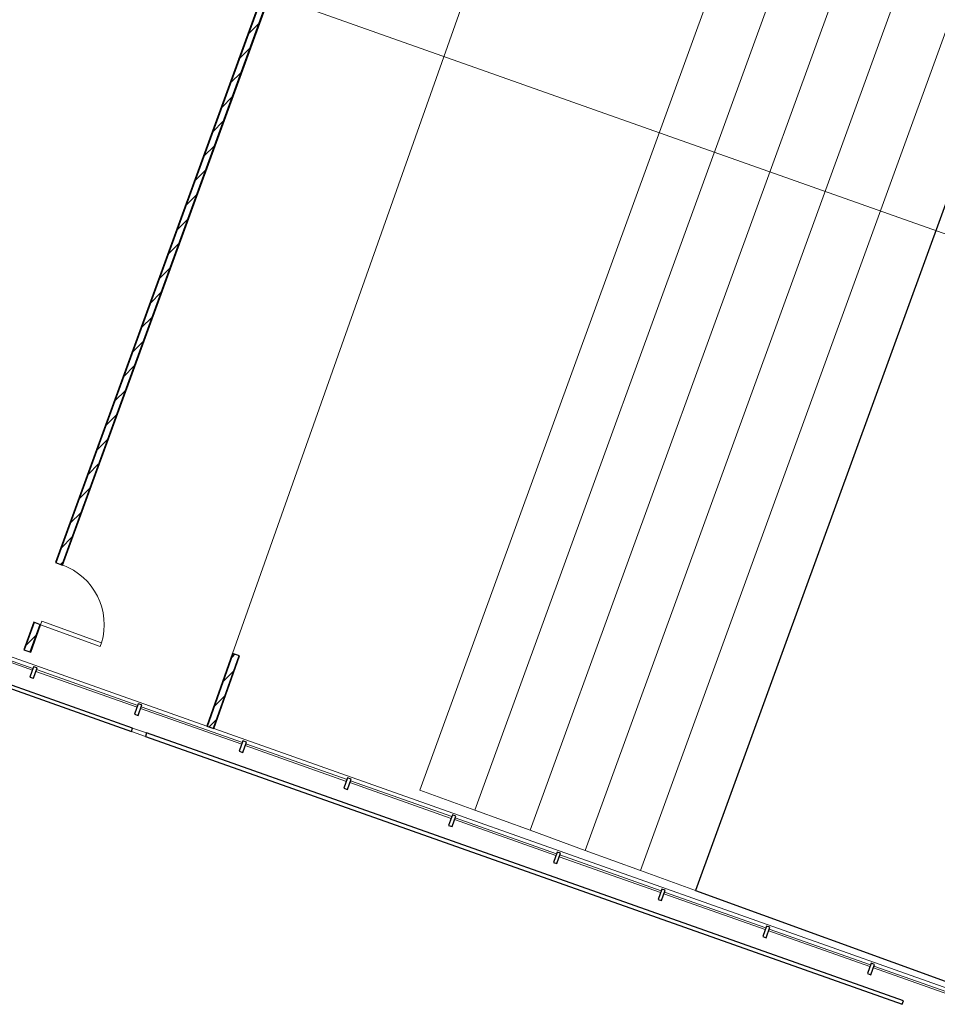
# Model space of a CAD drawing. Header units: millimetres. Extents: x 1512 to 2105, y 794 to 1149.
# Tile 168 of 256: x 1738 to 1751, y 1069 to 1083. Entities that reach past the tile are written whole.
import ezdxf

# ---------------------------------------------------------------- set-up
doc = ezdxf.new("R2010")
doc.units = ezdxf.units.MM
for name, color, linetype, lineweight in [('A-DOOR', 31, 'Continuous', 9), ('A-FLOR', 192, 'Continuous', 9), ('A-GENM', 13, 'Continuous', 9), ('A-GLAZ-CURT', 52, 'Continuous', 9), ('A-GLAZ-CWMG', 51, 'Continuous', 9), ('A-WALL', 113, 'Continuous', 9), ('A-WALL-PATT', 111, 'Continuous', 25), ('G-ANNO-SYMB', 111, 'Continuous', 9)]:
    doc.layers.add(name, color=color, linetype=linetype, lineweight=lineweight)
pattern_1 = [(45, (1895.92745, 1080.89862), (-0.21213203, 0.21213203), []), (135, (1895.92745, 1080.89862), (-0.21213203, -0.21213203), [])]
pattern_2 = [(0, (1895.92745, 1080.89862), (0, 0.15), []), (90, (1895.92745, 1080.89862), (-0.15, 9e-18), [])]
pattern_3 = [(45, (1895.92745, 1080.89862), (-0.10606602, 0.10606602), [])]

# ---------------------------------------------------------------- blocks, each defined once
blk = doc.blocks.new('Generic Models 4 - Generic Models 4-152240-اول')
at = {"layer": 'A-GENM', "lineweight": 25}
for p, q in [((-160.744, -6.436), (-156.088, -8.084)), ((-156.071, -8.038), (-160.728, -6.389)), ((-156.088, -8.084), (-156.071, -8.038)), ((-155.88, -8.105), (-155.897, -8.152)), ((-155.897, -8.152), (-145.58, -11.804)), ((-145.564, -11.758), (-155.88, -8.105)), ((-145.58, -11.804), (-145.564, -11.758))]:
    blk.add_line(p, q, dxfattribs=at)
at = {"layer": 'A-GENM'}
for p, q in [((-156.071, -8.038), (-155.88, -8.105)), ((-155.897, -8.152), (-156.088, -8.084))]:
    blk.add_line(p, q, dxfattribs=at)
blk = doc.blocks.new('System Panel - Glazed-153684-اول')
at = {"layer": 'A-GLAZ-CURT', "lineweight": 18}
for p, q in [((0.732, 0.05), (-0.732, 0.05)), ((-0.732, 0.05), (-0.732, 0.025)), ((-0.732, 0.025), (0.732, 0.025)), ((0.732, 0.025), (0.732, 0.05))]:
    blk.add_line(p, q, dxfattribs=at)
blk = doc.blocks.new('Rectangular Mullion - 50 x 150mm-137391-اول')
at = {"layer": 'A-GLAZ-CWMG', "lineweight": 25}
for p, q in [((-0.025, 0.075), (0.025, 0.075)), ((-0.025, -0.075), (-0.025, 0.075)), ((0.025, 0.075), (0.025, -0.075)), ((0.025, -0.075), (-0.025, -0.075))]:
    blk.add_line(p, q, dxfattribs=at)
blk = doc.blocks.new('Generic Models 11 - Generic Models 11-194301-اول')
at = {"layer": 'A-GENM'}
for p, q in [((-146.579, 6.434), (-152.155, -8.885)), ((-145.828, 6.161), (-151.404, -9.159)), ((-145.076, 5.887), (-150.652, -9.432)), ((-144.324, 5.613), (-149.9, -9.706)), ((-143.572, 5.34), (-149.148, -9.98)), ((-151.404, -9.159), (-152.155, -8.885)), ((-150.652, -9.432), (-151.404, -9.159)), ((-149.9, -9.706), (-150.652, -9.432)), ((-149.148, -9.98), (-149.9, -9.706)), ((-148.397, -10.253), (-149.148, -9.98))]:
    blk.add_line(p, q, dxfattribs=at)
at = {"layer": 'A-GENM', "lineweight": 25}
for p, q in [((-142.821, 5.066), (-148.397, -10.253)), ((-131.544, 0.962), (-142.821, 5.066)), ((-135.727, -10.529), (-131.544, 0.962)), ((-144.682, -11.605), (-143.289, -7.776)), ((-143.289, -7.776), (-135.727, -10.529)), ((-148.397, -10.253), (-144.682, -11.605))]:
    blk.add_line(p, q, dxfattribs=at)
blk = doc.blocks.new('Generic Models 12 - Generic Models 12-195029-اول')
at = {"layer": 'A-GENM'}
for p, q in [((-155.029, 9.51), (-160.545, -6.069)), ((-151.609, 6.229), (-151.137, 7.561)), ((-151.137, 7.561), (-149.728, 7.048)), ((-150.195, 5.728), (-151.609, 6.229)), ((-154.708, -7.021), (-150.195, 5.728)), ((-160.545, -6.069), (-155.059, -8.011))]:
    blk.add_line(p, q, dxfattribs=at)
blk = doc.blocks.new('M_Single-Flush - 0864 x 2134mm-197105-اول')
at = {"layer": 'A-DOOR', "lineweight": 18}
for p, q in [((0.381, 0.05), (0.381, 0.914)), ((0.432, 0.914), (0.381, 0.914)), ((0.432, 0.05), (0.432, 0.914)), ((0.432, 0.05), (0.381, 0.05))]:
    blk.add_line(p, q, dxfattribs=at)
at = {"layer": 'A-DOOR'}
blk.add_arc((0.432, 0.05), 0.866, 93.3774, 180, dxfattribs=at)

msp = doc.modelspace()

# ---------------------------------------------------------------- hatches: boundary and pattern name
at = {"layer": 'A-WALL-PATT', "lineweight": 9}
h = msp.add_hatch(dxfattribs=at)
h.set_pattern_fill('FP_2', color=256, style=0, pattern_type=2)
h.set_pattern_definition(pattern_1)
h.paths.add_polyline_path([(1738.381, 1073.925), (1738.518, 1074.301), (1738.509, 1074.305), (1738.372, 1073.929)], flags=0)
h.paths.add_polyline_path([(1738.813, 1075.113), (1743.973, 1089.289), (1743.964, 1089.293), (1738.804, 1075.116)], flags=0)
h = msp.add_hatch(dxfattribs=at)
h.set_pattern_fill('FP_4', color=256, style=0, pattern_type=2)
h.set_pattern_definition(pattern_3)
h.paths.add_polyline_path([(1738.456, 1073.898), (1738.593, 1074.274), (1738.518, 1074.301), (1738.381, 1073.925)], flags=0)
h.paths.add_polyline_path([(1738.889, 1075.086), (1744.048, 1089.262), (1743.973, 1089.289), (1738.813, 1075.113)], flags=0)
h = msp.add_hatch(dxfattribs=at)
h.set_pattern_fill('FP_3', color=256, style=0, pattern_type=2)
h.set_pattern_definition(pattern_2)
h.paths.add_polyline_path([(1738.466, 1073.894), (1738.602, 1074.27), (1738.593, 1074.274), (1738.456, 1073.898)], flags=0)
h.paths.add_polyline_path([(1738.898, 1075.082), (1744.058, 1089.258), (1744.048, 1089.262), (1738.889, 1075.086)], flags=0)
h = msp.add_hatch(dxfattribs=at)
h.set_pattern_fill('FP_2', color=256, style=0, pattern_type=2)
h.set_pattern_definition(pattern_1)
h.paths.add_polyline_path([(1740.878, 1072.884), (1741.228, 1073.874), (1741.219, 1073.877), (1740.869, 1072.887)], flags=0)
h.paths.add_polyline_path([(1746.196, 1087.905), (1746.376, 1088.415), (1746.367, 1088.418), (1746.186, 1087.908)], flags=0)
h = msp.add_hatch(dxfattribs=at)
h.set_pattern_fill('FP_4', color=256, style=0, pattern_type=2)
h.set_pattern_definition(pattern_3)
h.paths.add_polyline_path([(1740.954, 1072.857), (1741.304, 1073.847), (1741.228, 1073.874), (1740.878, 1072.884)], flags=0)
h.paths.add_polyline_path([(1746.271, 1087.878), (1746.451, 1088.387), (1746.376, 1088.415), (1746.196, 1087.905)], flags=0)
h = msp.add_hatch(dxfattribs=at)
h.set_pattern_fill('FP_3', color=256, style=0, pattern_type=2)
h.set_pattern_definition(pattern_2)
h.paths.add_polyline_path([(1740.963, 1072.854), (1741.313, 1073.844), (1741.304, 1073.847), (1740.954, 1072.857)], flags=0)
h.paths.add_polyline_path([(1746.281, 1087.875), (1746.461, 1088.384), (1746.451, 1088.387), (1746.271, 1087.878)], flags=0)

# ---------------------------------------------------------------- linework, layer by layer
at = {"layer": 'A-FLOR'}
msp.add_line((1740.963, 1072.854), (1751.22, 1069.223), dxfattribs=at)
at = {"layer": 'A-WALL', "lineweight": 25}
for p, q in [((1743.964, 1089.293), (1738.804, 1075.116)), ((1738.898, 1075.082), (1744.058, 1089.258)), ((1738.804, 1075.116), (1738.898, 1075.082)), ((1738.509, 1074.305), (1738.372, 1073.929)), ((1738.466, 1073.894), (1738.602, 1074.27)), ((1738.602, 1074.27), (1738.509, 1074.305)), ((1738.372, 1073.929), (1738.466, 1073.894)), ((1741.219, 1073.877), (1740.869, 1072.887)), ((1740.963, 1072.854), (1741.313, 1073.844)), ((1741.313, 1073.844), (1741.219, 1073.877)), ((1740.869, 1072.887), (1740.963, 1072.854))]:
    msp.add_line(p, q, dxfattribs=at)
at = {"layer": 'A-WALL'}
for p, q in [((1738.813, 1075.113), (1743.973, 1089.289)), ((1738.889, 1075.086), (1744.048, 1089.262)), ((1738.381, 1073.925), (1738.518, 1074.301)), ((1738.456, 1073.898), (1738.593, 1074.274)), ((1740.878, 1072.884), (1741.228, 1073.874)), ((1740.954, 1072.857), (1741.304, 1073.847))]:
    msp.add_line(p, q, dxfattribs=at)
at = {"layer": 'G-ANNO-SYMB', "color": 1}
msp.add_line((1719.409, 1090.757), (1766.562, 1074.064), dxfattribs=at)

# ---------------------------------------------------------------- block references
at = {"layer": 'A-DOOR', "rotation": 249.999999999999}
msp.add_blockref('M_Single-Flush - 0864 x 2134mm-197105-اول', (1738.703, 1074.693), dxfattribs=at)
at = {"layer": 'A-GENM'}
for name in ['Generic Models 12 - Generic Models 12-195029-اول', 'Generic Models 11 - Generic Models 11-194301-اول', 'Generic Models 4 - Generic Models 4-152240-اول']:
    msp.add_blockref(name, (1895.927, 1080.899), dxfattribs=at)
at = {"layer": 'A-GLAZ-CURT', "rotation": 340.5050753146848}
for p in [(1737.791, 1073.871), (1739.218, 1073.366), (1740.645, 1072.86), (1742.073, 1072.355), (1743.5, 1071.85), (1744.927, 1071.345), (1746.354, 1070.839), (1747.781, 1070.334), (1749.209, 1069.829), (1750.636, 1069.324)]:
    msp.add_blockref('System Panel - Glazed-153684-اول', p, dxfattribs=at)
at = {"layer": 'A-GLAZ-CWMG', "extrusion": (0, 0, -1), "rotation": 199.4949246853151}
for p in [(-1738.505, 1073.618), (-1739.932, 1073.113), (-1741.359, 1072.608), (-1742.786, 1072.103), (-1744.213, 1071.597), (-1745.641, 1071.092), (-1747.068, 1070.587), (-1748.495, 1070.082), (-1749.922, 1069.576)]:
    msp.add_blockref('Rectangular Mullion - 50 x 150mm-137391-اول', p, dxfattribs=at)

doc.saveas('drawing.dxf')
